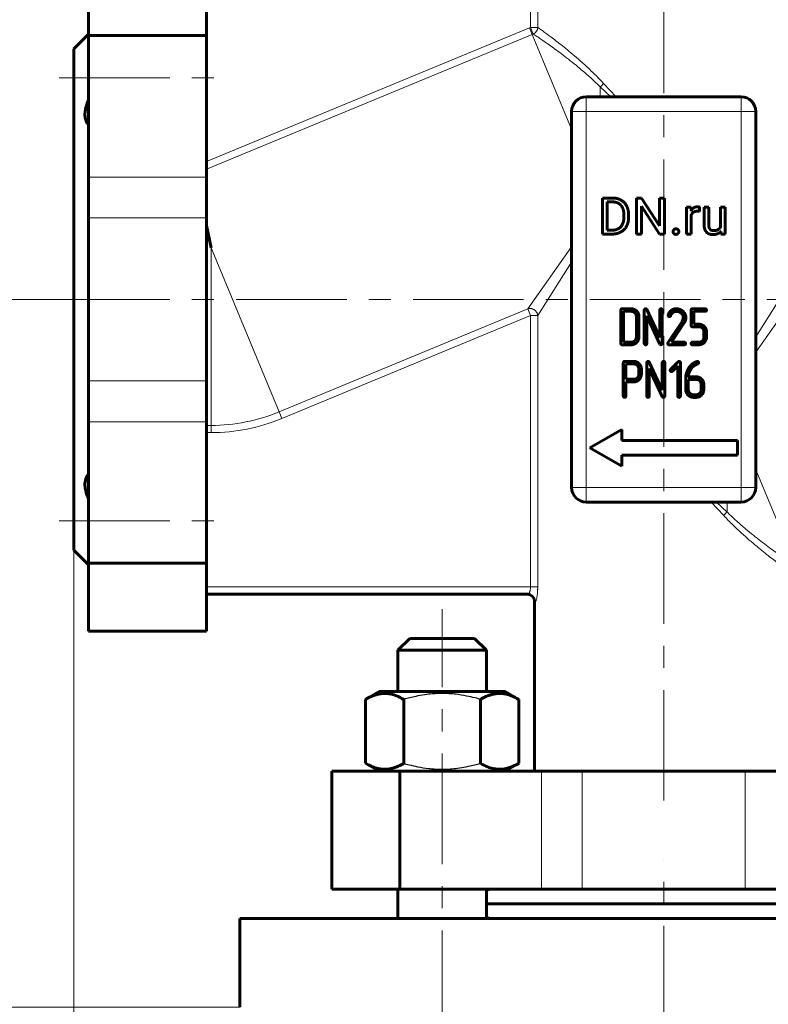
# Model space of a CAD drawing. Header units: millimetres. Extents: x 0 to 420, y 0 to 297.
# Tile 3 of 19: x 60 to 111, y 66 to 133. Entities that reach past the tile are written whole.
import ezdxf

# ---------------------------------------------------------------- set-up
doc = ezdxf.new("R2010")
doc.units = ezdxf.units.MM
for name, pattern in [('K5LT-1', [0]), ('K5LT_AXLED', [12, 7.5, -1.5, 1.5, -1.5]), ('K5LT_BASIC', [0]), ('K5LT_THIN', [0])]:
    doc.linetypes.add(name, pattern=pattern)
doc.layers.add('Системный слой', color=7, linetype='Continuous')
doc.layers.add('Системный слой (1)', color=7, linetype='Continuous', true_color=0x6c6c6c)
doc.styles.add('KDIMTEXTSTYLE', font='txt', dxfattribs={"width": 0.96, "oblique": 15, "height": 5})
doc.styles.add('KTEXTSTYLE', font='txt', dxfattribs={"width": 0.96, "height": 5})
doc.dimstyles.new('KDIMSTYLE (0.50)', dxfattribs={"dimtxt": 5, "dimasz": 1, "dimexe": 2, "dimexo": 0, "dimgap": 1, "dimtad": 1, "dimlfac": 2, "dimtxsty": 'KDIMTEXTSTYLE', "dimsah": 1, "dimcen": 0, "dimdle": 1, "dimadec": 0, "dimazin": 0, "dimtfac": 0.667, "dimtmove": 0, "dimatfit": 3, "dimfxl": 1, "dimtvp": 1, "dimtolj": 1, "dimtzin": 0, "dimarcsym": 0})

# ---------------------------------------------------------------- blocks, each defined once
blk = doc.blocks.new('U3')
at = {"layer": 'Системный слой (1)', "color": 143, "linetype": 'K5LT_BASIC', "lineweight": 60, "true_color": 0x33acca}
for p, q in [((95.032, 140.394), (95.032, 140.894)), ((95.032, 81.894), (95.032, 93.394))]:
    blk.add_line(p, q, dxfattribs=at)
blk = doc.blocks.new('U8')
at = {"layer": 'Системный слой (1)', "color": 143, "linetype": 'K5LT_BASIC', "lineweight": 60, "true_color": 0x33acca}
for p, q in [((91.818, 73.806), (91.756, 73.768)), ((91.875, 73.848), (91.818, 73.806)), ((91.927, 73.894), (91.875, 73.848))]:
    blk.add_line(p, q, dxfattribs=at)
blk = doc.blocks.new('U10')
at = {"layer": 'Системный слой (1)', "color": 143, "linetype": 'K5LT_BASIC', "lineweight": 60, "true_color": 0x33acca}
for p, q in [((91.818, 71.982), (91.756, 72.02)), ((91.874, 71.94), (91.818, 71.982)), ((91.927, 71.894), (91.874, 71.94))]:
    blk.add_line(p, q, dxfattribs=at)
blk = doc.blocks.new('U11')
at = {"layer": 'Системный слой (1)', "color": 143, "linetype": 'K5LT_BASIC', "lineweight": 60, "true_color": 0x33acca}
for p, q in [((91.756, 87.294), (91.756, 90.094)), ((91.756, 71.894), (91.756, 73.894))]:
    blk.add_line(p, q, dxfattribs=at)
blk = doc.blocks.new('U12')
at = {"layer": 'Системный слой (1)', "color": 143, "linetype": 'K5LT_BASIC', "lineweight": 60, "true_color": 0x33acca}
for p, q in [((85.756, 87.294), (85.756, 90.094)), ((85.756, 71.894), (85.756, 73.894))]:
    blk.add_line(p, q, dxfattribs=at)
blk = doc.blocks.new('D0')
at = {"layer": 'Системный слой (1)'}
for points in [[(68.282, 31.085), (68.782, 31.743), (63.782, 31.085), (68.782, 30.427)], [(138.782, 30.427), (143.782, 31.085), (138.782, 31.743), (139.282, 31.085)]]:
    blk.add_hatch(color=7, dxfattribs=at).paths.add_polyline_path(points)
at = {"layer": 'Системный слой (1)', "color": 7, "linetype": 'K5LT_THIN', "lineweight": 18, "true_color": 0xffffff}
for p, q in [((63.782, 96.894), (63.782, 29.085)), ((143.782, 96.894), (143.782, 29.085)), ((63.782, 31.085), (68.782, 31.743)), ((68.782, 31.743), (68.282, 31.085)), ((139.282, 31.085), (138.782, 31.743)), ((138.782, 31.743), (143.782, 31.085)), ((68.782, 30.427), (63.782, 31.085)), ((63.782, 31.085), (143.782, 31.085)), ((68.282, 31.085), (68.782, 30.427)), ((143.782, 31.085), (138.782, 30.427)), ((138.782, 30.427), (139.282, 31.085))]:
    blk.add_line(p, q, dxfattribs=at)
blk.add_wipeout([(98.572, 32.085), (98.572, 39.467), (108.575, 39.467), (108.575, 32.085)]).dxf.layer = 'Системный слой (1)'
at = {"layer": 'Системный слой (1)', "color": 7, "insert": (98.572, 38.673), "char_height": 5, "attachment_point": 1, "style": 'KTEXTSTYLE'}
blk.add_mtext('\\fArial|b0|c204|p34;\\H5.0;\\W1.000;\\Q15;\\fGOST Type AU|b0|i0|c204|p34;\\Q15;\\W0.960;160', dxfattribs=at)
blk = doc.blocks.new('KDIMARROW_01')
at = {"layer": 'Системный слой'}
blk.add_hatch(color=0, dxfattribs=at).paths.add_polyline_path([(0, 0), (-5, 0.658), (-4.5, 0), (-5, -0.658)])
at = {"layer": 'Системный слой', "color": 0, "linetype": 'K5LT_THIN', "lineweight": 18}
for p, q in [((-4.5, 0), (-5, 0.658)), ((-5, 0.658), (0, 0)), ((0, 0), (-5, -0.658)), ((-5, -0.658), (-4.5, 0))]:
    blk.add_line(p, q, dxfattribs=at)
at = {"layer": 'Системный слой (1)', "color": 0, "linetype": 'K5LT_THIN', "lineweight": 18}
blk.add_line((103.782, 113.894), (103.282, 113.894), dxfattribs=at)
blk = doc.blocks.new('D2')
at = {"layer": 'Системный слой (1)'}
for points in [[(57.952, 140.894), (57.294, 145.894), (56.635, 140.894), (57.294, 141.394)], [(57.294, 113.894), (57.952, 118.894), (57.294, 118.394), (56.635, 118.894)]]:
    blk.add_hatch(color=7, dxfattribs=at).paths.add_polyline_path(points)
at = {"layer": 'Системный слой (1)', "color": 7, "linetype": 'K5LT_THIN', "lineweight": 18, "true_color": 0xffffff}
for p, q in [((98.082, 145.894), (55.294, 145.894)), ((56.635, 140.894), (57.294, 145.894)), ((57.294, 145.894), (57.952, 140.894)), ((57.294, 145.894), (57.294, 113.894)), ((57.294, 141.394), (56.635, 140.894)), ((57.952, 140.894), (57.294, 141.394)), ((57.294, 113.894), (56.635, 118.894)), ((56.635, 118.894), (57.294, 118.394)), ((57.294, 118.394), (57.952, 118.894)), ((57.952, 118.894), (57.294, 113.894)), ((63.782, 113.894), (55.294, 113.894))]:
    blk.add_line(p, q, dxfattribs=at)
blk.add_wipeout([(56.294, 125.809), (48.912, 125.809), (48.912, 133.652), (56.294, 133.652)]).dxf.layer = 'Системный слой (1)'
at = {"layer": 'Системный слой (1)', "color": 7, "insert": (49.706, 125.809), "char_height": 5, "attachment_point": 1, "rotation": 90, "style": 'KTEXTSTYLE'}
blk.add_mtext('\\fArial|b0|c204|p34;\\H5.0;\\W1.000;\\Q15;\\fGOST Type AU|b0|i0|c204|p34;\\Q15;\\W0.960;64', dxfattribs=at)
blk = doc.blocks.new('D3')
at = {"layer": 'Системный слой (1)'}
for points in [[(36.275, 178.394), (35.617, 183.394), (34.958, 178.394), (35.617, 178.894)], [(35.617, 113.894), (36.275, 118.894), (35.617, 118.394), (34.958, 118.894)]]:
    blk.add_hatch(color=7, dxfattribs=at).paths.add_polyline_path(points)
at = {"layer": 'Системный слой (1)', "color": 7, "linetype": 'K5LT_THIN', "lineweight": 18, "true_color": 0xffffff}
for p, q in [((102.282, 183.394), (33.617, 183.394)), ((34.958, 178.394), (35.617, 183.394)), ((35.617, 183.394), (36.275, 178.394)), ((35.617, 183.394), (35.617, 113.894)), ((35.617, 178.894), (34.958, 178.394)), ((36.275, 178.394), (35.617, 178.894)), ((35.617, 113.894), (34.958, 118.894)), ((34.958, 118.894), (35.617, 118.394)), ((35.617, 118.394), (36.275, 118.894)), ((36.275, 118.894), (35.617, 113.894)), ((63.782, 113.894), (33.617, 113.894))]:
    blk.add_line(p, q, dxfattribs=at)
blk.add_wipeout([(34.617, 143.633), (27.235, 143.633), (27.235, 153.254), (34.617, 153.254)]).dxf.layer = 'Системный слой (1)'
at = {"layer": 'Системный слой (1)', "color": 7, "insert": (28.029, 143.633), "char_height": 5, "attachment_point": 1, "rotation": 90, "style": 'KTEXTSTYLE'}
blk.add_mtext('\\fArial|b0|c204|p34;\\H5.0;\\W1.000;\\Q15;\\fGOST Type AU|b0|i0|c204|p34;\\Q15;\\W0.960;139', dxfattribs=at)
blk = doc.blocks.new('D4')
at = {"layer": 'Системный слой (1)'}
for points in [[(57.952, 108.894), (57.294, 113.894), (56.635, 108.894), (57.294, 109.394)], [(57.294, 65.894), (57.952, 70.894), (57.294, 70.394), (56.635, 70.894)]]:
    blk.add_hatch(color=7, dxfattribs=at).paths.add_polyline_path(points)
at = {"layer": 'Системный слой (1)', "color": 7, "linetype": 'K5LT_THIN', "lineweight": 18, "true_color": 0xffffff}
for p, q in [((63.782, 113.894), (55.294, 113.894)), ((56.635, 108.894), (57.294, 113.894)), ((57.294, 113.894), (57.952, 108.894)), ((57.294, 65.894), (57.294, 113.894)), ((57.294, 109.394), (56.635, 108.894)), ((57.952, 108.894), (57.294, 109.394)), ((57.294, 65.894), (56.635, 70.894)), ((56.635, 70.894), (57.294, 70.394)), ((57.294, 70.394), (57.952, 70.894)), ((57.952, 70.894), (57.294, 65.894)), ((75.032, 65.894), (55.294, 65.894))]:
    blk.add_line(p, q, dxfattribs=at)
blk.add_wipeout([(56.294, 85.743), (48.912, 85.743), (48.912, 93.713), (56.294, 93.713)]).dxf.layer = 'Системный слой (1)'
at = {"layer": 'Системный слой (1)', "color": 7, "insert": (49.706, 85.743), "char_height": 5, "attachment_point": 1, "rotation": 90, "style": 'KTEXTSTYLE'}
blk.add_mtext('\\fArial|b0|c204|p34;\\H5.0;\\W1.000;\\Q15;\\fGOST Type AU|b0|i0|c204|p34;\\Q15;\\W0.960;96', dxfattribs=at)

msp = doc.modelspace()

# ---------------------------------------------------------------- linework, layer by layer
at = {"layer": 'Системный слой (1)', "color": 30, "linetype": 'K5LT_AXLED', "lineweight": 18, "true_color": 0xff8000}
for p, q in [((103.782, 79.894), (103.782, 144.6031)), ((66.782, 113.894), (61.782, 113.894)), ((62.782, 113.894), (144.782, 113.894)), ((62.782, 98.868), (74.782, 98.868))]:
    msp.add_line(p, q, dxfattribs=at)
at = {"layer": 'Системный слой (1)', "color": 143, "linetype": 'K5LT_BASIC', "lineweight": 60, "true_color": 0x33acca}
for p, q in [((64.782, 136.394), (64.782, 131.7913)), ((72.782, 136.394), (72.782, 131.7913)), ((64.782, 131.894), (63.782, 130.894)), ((64.782, 122.1855), (64.782, 131.7913)), ((64.782, 131.7913), (72.782, 131.7913)), ((72.782, 122.1855), (72.782, 131.7913)), ((63.782, 130.894), (63.782, 96.894)), ((109.032, 127.644), (98.532, 127.644)), ((97.532, 126.644), (97.532, 101.144)), ((110.032, 101.144), (110.032, 126.644)), ((64.782, 119.4217), (64.782, 122.1855)), ((72.782, 122.1855), (72.782, 119.4217)), ((100.326, 120.7768), (99.634, 120.7768)), ((99.634, 120.7768), (99.634, 118.3315)), ((100.326, 120.5115), (99.9582, 120.5115)), ((99.9582, 120.5115), (99.9582, 118.5952)), ((102.2733, 120.7768), (101.9491, 120.7768)), ((101.9491, 120.7768), (101.9491, 118.3315)), ((103.5094, 118.8857), (102.2733, 120.7768)), ((103.8301, 120.7768), (103.5094, 120.7768)), ((103.5094, 120.7768), (103.5094, 118.8857)), ((103.8301, 118.3315), (103.8301, 120.7768)), ((101.0834, 119.4802), (101.0834, 119.6297)), ((101.4042, 119.4802), (101.4042, 119.6264)), ((102.2733, 120.2175), (103.5043, 118.3315)), ((102.2733, 118.3315), (102.2733, 120.2175)), ((105.644, 120.1487), (105.3417, 120.1487)), ((105.3417, 120.1487), (105.3417, 118.3315)), ((105.6501, 119.9409), (105.644, 120.1487)), ((105.6524, 118.3315), (105.6524, 119.6224)), ((106.2184, 119.8699), (106.22, 120.1588)), ((106.5256, 120.1487), (106.5256, 118.9764)), ((106.8363, 120.1487), (106.5256, 120.1487)), ((106.8363, 118.973), (106.8363, 120.1487)), ((107.6441, 120.1487), (107.6441, 118.8265)), ((107.9565, 120.1487), (107.6441, 120.1487)), ((107.9565, 118.3315), (107.9565, 120.1487)), ((64.782, 108.3663), (64.782, 119.4217)), ((72.782, 108.3663), (72.782, 119.4217)), ((72.782, 118.9213), (73.0858, 117.394)), ((99.634, 118.3315), (100.2957, 118.3315)), ((99.9582, 118.5952), (100.2957, 118.5952)), ((101.9491, 118.3315), (102.2733, 118.3315)), ((103.5043, 118.3315), (103.8301, 118.3315)), ((105.3417, 118.3315), (105.6524, 118.3315)), ((107.6528, 118.5113), (107.6592, 118.3315)), ((107.6592, 118.3315), (107.9565, 118.3315)), ((100.8808, 113.1768), (100.8808, 110.9091)), ((101.5783, 113.264), (100.968, 113.264)), ((101.5782, 113.0894), (101.0554, 113.0894)), ((101.0554, 113.0894), (101.0554, 110.9966)), ((102.4683, 113.1771), (102.4683, 110.9092)), ((103.516, 111.3048), (102.6339, 113.2138)), ((103.516, 113.1771), (103.516, 111.3048)), ((103.6907, 110.9092), (103.6907, 113.1771)), ((105.6433, 113.1768), (105.6433, 112.1276)), ((106.6025, 113.264), (105.7305, 113.264)), ((105.8179, 113.0894), (106.6025, 113.0894)), ((105.8179, 112.215), (105.8179, 113.0894)), ((101.9285, 111.3454), (101.9285, 112.7406)), ((102.1032, 111.3453), (102.1032, 112.7407)), ((102.6429, 112.7805), (103.5249, 110.8725)), ((102.6429, 110.9091), (102.6429, 112.7805)), ((105.0265, 112.4068), (104.0695, 110.9579)), ((104.0905, 112.85), (104.0852, 112.8187)), ((104.3067, 110.9966), (105.1733, 112.3089)), ((105.0631, 112.4748), (105.0265, 112.4068)), ((105.0892, 112.5358), (105.0631, 112.4748)), ((105.7305, 112.0403), (106.1681, 112.0403)), ((106.1684, 112.215), (105.8179, 112.215)), ((106.5151, 111.6936), (106.5151, 111.3451)), ((106.6897, 111.345), (106.6897, 111.6937)), ((101.0554, 110.9966), (101.5782, 110.9966)), ((105.1857, 110.9966), (104.3067, 110.9966)), ((106.1681, 110.9966), (105.7305, 110.9966)), ((100.968, 110.8219), (101.5783, 110.8219)), ((103.5249, 110.8725), (103.5598, 110.8324)), ((103.5598, 110.8324), (103.6034, 110.8219)), ((104.1428, 110.8219), (105.1857, 110.8219)), ((105.7305, 110.8219), (106.1682, 110.8219)), ((101.0462, 109.6063), (101.0462, 107.3435)), ((101.7457, 109.6935), (101.1336, 109.6935)), ((102.6337, 109.6092), (102.6337, 107.3413)), ((103.6814, 107.7369), (102.7993, 109.6459)), ((103.6814, 109.6092), (103.6814, 107.7369)), ((103.856, 107.3413), (103.856, 109.6092)), ((104.7701, 109.6707), (104.2487, 109.1466)), ((104.9183, 107.341), (104.9183, 109.6096)), ((106.0695, 109.6961), (106.0329, 109.6892)), ((101.2208, 109.5189), (101.2208, 108.4764)), ((101.7436, 109.5189), (101.2208, 109.5189)), ((102.0939, 108.8216), (102.0939, 109.172)), ((102.2598, 109.2819), (102.2336, 109.3743)), ((102.2685, 109.2261), (102.2598, 109.2819)), ((102.2685, 108.8215), (102.2685, 109.2261)), ((102.8083, 107.3412), (102.8083, 109.2126)), ((102.8083, 109.2126), (103.6903, 107.3046)), ((104.3707, 109.0243), (104.7437, 109.3992)), ((104.7437, 109.3992), (104.7437, 107.3409)), ((105.95, 109.4576), (106.0236, 109.4959)), ((106.0236, 109.4959), (106.0622, 109.5133)), ((106.0622, 109.5133), (106.0954, 109.5255)), ((64.782, 105.6024), (64.782, 108.3663)), ((72.782, 108.3663), (72.782, 105.6024)), ((101.2208, 108.4764), (101.7436, 108.4764)), ((101.2208, 107.3435), (101.2208, 108.3018)), ((101.2208, 108.3018), (101.7438, 108.3018)), ((105.2795, 108.5527), (105.2795, 107.777)), ((105.9756, 108.6497), (105.4541, 108.6497)), ((105.4541, 108.4751), (105.4541, 107.7775)), ((105.9772, 108.4751), (105.4541, 108.4751)), ((106.3259, 107.7775), (106.3259, 108.1263)), ((106.5005, 107.7774), (106.5005, 108.1263)), ((103.6903, 107.3046), (103.7252, 107.2645)), ((103.7252, 107.2645), (103.7687, 107.254)), ((105.8028, 107.4287), (105.9772, 107.4287)), ((105.8028, 107.254), (105.9772, 107.254)), ((64.782, 95.9967), (64.782, 105.6024)), ((72.782, 95.9967), (72.782, 105.6024)), ((100.947, 105.074), (98.782, 103.824)), ((100.947, 104.324), (100.947, 105.074)), ((108.782, 104.324), (100.947, 104.324)), ((108.782, 103.324), (108.782, 104.324)), ((98.782, 103.824), (100.947, 102.574)), ((100.947, 103.324), (108.782, 103.324)), ((100.947, 102.574), (100.947, 103.324)), ((98.532, 100.144), (109.032, 100.144)), ((64.782, 95.894), (63.782, 96.894)), ((64.782, 95.9967), (72.782, 95.9967)), ((64.782, 95.9967), (64.782, 91.394)), ((72.782, 95.9967), (72.782, 91.394)), ((72.782, 93.894), (94.5862, 93.894)), ((64.782, 91.394), (72.782, 91.394)), ((85.7559, 90.094), (86.5559, 90.894)), ((86.5559, 90.894), (90.9559, 90.894)), ((91.7559, 90.094), (90.9559, 90.894)), ((85.7559, 90.094), (91.7559, 90.094)), ((91.7559, 87.294), (91.7559, 90.094)), ((83.5598, 86.7621), (84.4809, 87.294)), ((84.2559, 87.1641), (84.4809, 87.294)), ((93.0309, 87.294), (84.4809, 87.294)), ((93.2559, 87.1641), (93.0309, 87.294)), ((93.9521, 86.7621), (93.0309, 87.294)), ((83.5598, 82.4258), (83.5598, 86.7621)), ((86.1579, 82.4258), (86.1579, 86.7621)), ((91.354, 82.4258), (91.354, 86.7621)), ((93.9521, 82.4258), (93.9521, 86.7621)), ((84.4809, 81.894), (83.5598, 82.4258)), ((93.0309, 81.894), (93.9521, 82.4258)), ((81.282, 73.894), (81.282, 81.894)), ((81.282, 81.894), (85.8847, 81.894)), ((84.4809, 81.894), (84.2559, 82.0239)), ((95.4904, 81.894), (85.8847, 81.894)), ((85.8847, 73.894), (85.8847, 81.894)), ((93.0309, 81.894), (93.2559, 82.0239)), ((95.4904, 81.894), (98.2542, 81.894)), ((109.3097, 81.894), (98.2542, 81.894)), ((109.3097, 81.894), (112.0735, 81.894)), ((81.282, 73.894), (85.8847, 73.894)), ((95.4904, 73.894), (85.8847, 73.894)), ((98.2542, 73.894), (95.4904, 73.894)), ((109.3097, 73.894), (98.2542, 73.894)), ((112.0735, 73.894), (109.3097, 73.894)), ((115.808, 72.894), (91.7559, 72.894)), ((75.032, 71.894), (132.532, 71.894)), ((75.032, 65.894), (75.032, 71.894))]:
    msp.add_line(p, q, dxfattribs=at)
at = {"layer": 'Системный слой (1)', "color": 7, "linetype": 'K5LT_THIN', "lineweight": 18, "true_color": 0xffffff}
for p, q in [((94.7508, 132.3546), (94.7508, 133.394)), ((95.2389, 132.3546), (95.2389, 133.394)), ((72.782, 123.2551), (94.6827, 132.3266)), ((94.8695, 131.8756), (94.6827, 132.3266)), ((94.9349, 131.9025), (94.7508, 132.3546)), ((95.2389, 132.3546), (94.7508, 132.3546)), ((72.782, 122.7267), (94.8695, 131.8756)), ((94.8695, 131.8756), (97.532, 125.4478)), ((99.4781, 128.3205), (100.1933, 127.644)), ((99.4781, 128.3205), (99.4781, 127.644)), ((99.7108, 128.5531), (100.5708, 127.644)), ((98.532, 127.644), (98.532, 126.644)), ((109.032, 126.644), (109.032, 127.644)), ((98.532, 126.644), (97.532, 126.644)), ((109.032, 126.644), (98.532, 126.644)), ((98.532, 126.644), (98.532, 101.144)), ((109.032, 101.144), (109.032, 126.644)), ((110.032, 126.644), (109.032, 126.644)), ((64.782, 122.1855), (72.782, 122.1855)), ((64.782, 119.4217), (72.782, 119.4217)), ((73.0858, 117.394), (73.0858, 105.351)), ((73.0858, 117.394), (77.6944, 106.2677)), ((97.532, 117.462), (94.5639, 113.2553)), ((97.532, 116.4321), (95.2389, 112.8042)), ((112.325, 114.9837), (110.032, 111.3559)), ((113, 114.5327), (110.032, 110.326)), ((77.6944, 106.2677), (94.5639, 113.2553)), ((94.5639, 113.2553), (94.7508, 112.8042)), ((77.8812, 105.8167), (94.7508, 112.8042)), ((94.7508, 94.394), (94.7508, 112.8042)), ((95.2389, 112.8042), (94.7508, 112.8042)), ((95.2389, 94.394), (95.2389, 112.8042)), ((64.782, 108.3663), (72.782, 108.3663)), ((77.6944, 106.2677), (77.8812, 105.8167)), ((64.782, 105.6024), (72.782, 105.6024)), ((72.782, 105.351), (73.0858, 105.351)), ((73.0858, 105.351), (73.0858, 104.8628)), ((72.782, 104.8628), (73.0858, 104.8628)), ((110.032, 102.3401), (112.6944, 95.9123)), ((97.532, 101.144), (98.532, 101.144)), ((98.532, 101.144), (98.532, 100.144)), ((98.532, 101.144), (109.032, 101.144)), ((109.032, 100.144), (109.032, 101.144)), ((109.032, 101.144), (110.032, 101.144)), ((106.9931, 100.144), (107.8531, 99.2348)), ((107.3706, 100.144), (108.0858, 99.4675)), ((108.0858, 100.144), (108.0858, 99.4675)), ((72.782, 94.394), (94.7508, 94.394)), ((95.2389, 94.394), (94.7508, 94.394)), ((95.032, 93.394), (95.0832, 93.394)), ((95.4904, 73.894), (95.4904, 81.894)), ((98.2542, 73.894), (98.2542, 81.894)), ((109.3097, 73.894), (109.3097, 81.894))]:
    msp.add_line(p, q, dxfattribs=at)
for centre, radius, start, end in [((99.4781, 120.7493), 12.5312, 112.163423, 112.5), ((99.4781, 120.7493), 12.043, 112.163423, 112.5), ((73.0858, 117.394), 12.043, 270, 292.5), ((73.0858, 117.394), 12.5312, 270, 292.5)]:
    msp.add_arc(centre, radius, start, end, dxfattribs=at)
at = {"layer": 'Системный слой (1)', "color": 143, "linetype": 'K5LT_BASIC', "lineweight": 60, "true_color": 0x33acca}
for centre, radius, start, end in [((98.532, 126.644), 1, 90, 180), ((109.032, 126.644), 1, 0, 90), ((98.532, 101.144), 1, 180, 270), ((109.032, 101.144), 1, 270, 0), ((94.532, 93.394), 0.5, 0, 90)]:
    msp.add_arc(centre, radius, start, end, dxfattribs=at)
at = {"layer": 'Системный слой (1)', "color": 7, "linetype": 'K5LT_THIN', "lineweight": 18, "true_color": 0xffffff}
for centre, major_axis, ratio, start_param, end_param in [((94.7508, 132.3546), (0.279, 0.4149), 0.966187, 4.1362258, 5.2885522), ((99.4781, 128.5531), (0.3536, 0.3536), 0.3483953, 4.3771444, 5.0476335), ((108.0858, 99.2348), (-0.3536, -0.3536), 0.3483953, 4.3771444, 5.0476335), ((94.5862, 93.394), (0, 0.5), 0.9941391, 4.712389, 6.2831853)]:
    msp.add_ellipse(centre, major_axis=major_axis, ratio=ratio, start_param=start_param, end_param=end_param, dxfattribs=at)
for points, knots in [([(95.2389, 132.3546), (95.3037, 132.3085), (95.4534, 132.2017), (95.7338, 131.998), (96.0464, 131.7665), (96.3983, 131.5002), (96.8017, 131.1865), (97.2501, 130.8264), (97.7377, 130.4197), (98.2739, 129.952), (98.8144, 129.4545), (99.3023, 128.9775), (99.5886, 128.6823), (99.7108, 128.5531)], [0, 0, 0, 0, 1.4801521, 2.7868457, 3.9537385, 5.1679501, 6.4276609, 7.7132773, 9.0183436, 10.3662179, 11.8600187, 13.081858, 14, 14, 14, 14]), ([(94.9349, 131.9025), (94.9998, 131.8595), (95.1499, 131.7598), (95.4312, 131.5697), (95.7459, 131.353), (96.1003, 131.1037), (96.5068, 130.8102), (96.9579, 130.4741), (97.4478, 130.0954), (97.9903, 129.6579), (98.5429, 129.188), (99.0494, 128.7312), (99.3492, 128.4462), (99.4781, 128.3205)], [0, 0, 0, 0, 1.4680882, 2.7704052, 3.93482, 5.1473781, 6.4026457, 7.6819063, 8.9742823, 10.3076199, 11.8132369, 13.0550578, 14, 14, 14, 14]), ([(94.5639, 113.2553), (94.5975, 113.2665), (94.6491, 113.2775), (94.7219, 113.281), (94.7803, 113.2773), (94.8443, 113.2654), (94.9079, 113.2449), (94.9686, 113.2163), (95.0248, 113.181), (95.0766, 113.1387), (95.1224, 113.0905), (95.1618, 113.0371), (95.1925, 112.9822), (95.2138, 112.9297), (95.2308, 112.8714), (95.2371, 112.8303), (95.2389, 112.8042)], [0, 0, 0, 0, 1.9995425, 2.9322948, 4.0273399, 5.2085943, 6.4731174, 7.6358449, 8.8211897, 10.0362287, 11.2348729, 12.4028096, 13.6333745, 14.6708653, 15.5257575, 17, 17, 17, 17]), ([(112.325, 95.4334), (112.2696, 95.4727), (112.1453, 95.5615), (111.9132, 95.7294), (111.6488, 95.9238), (111.3358, 96.1582), (110.9696, 96.4391), (110.5509, 96.7697), (110.0907, 97.1457), (109.5931, 97.5689), (109.0532, 98.0505), (108.4693, 98.6015), (108.0617, 99.0143), (107.8531, 99.2348)], [0, 0, 0, 0, 1.2652862, 2.38137, 3.4542873, 4.5775095, 5.8061463, 7.0345249, 8.3156704, 9.6372584, 10.9643097, 12.4328187, 14, 14, 14, 14]), ([(112.629, 95.8855), (112.5733, 95.9223), (112.448, 96.0055), (112.2141, 96.1631), (111.9473, 96.3455), (111.6311, 96.5657), (111.261, 96.8295), (110.8378, 97.1398), (110.3727, 97.4923), (109.8696, 97.889), (109.3232, 98.3399), (108.806, 98.7908), (108.3859, 99.1781), (108.1667, 99.3886), (108.0858, 99.4675)], [0, 0, 0, 0, 1.3517245, 2.5447935, 3.6944886, 4.8974863, 6.2132467, 7.5261371, 8.8953526, 10.3053235, 11.7199478, 13.2837999, 14.3649996, 15, 15, 15, 15]), ([(94.5862, 93.894), (94.5936, 93.894), (94.6088, 93.9005), (94.6386, 93.9323), (94.6657, 93.9792), (94.6869, 94.0294), (94.6978, 94.0593), (94.7066, 94.0864), (94.7147, 94.1142), (94.7226, 94.1453), (94.7309, 94.1832), (94.7396, 94.2329), (94.7465, 94.29), (94.7501, 94.3459), (94.7508, 94.3796), (94.7508, 94.394)], [0, 0, 0, 0, 2.0434184, 3.824058, 6.6924844, 7.7689944, 8.5303463, 9.2507125, 9.9300928, 10.6502062, 11.4982257, 12.5557346, 13.9435823, 15.1188652, 16, 16, 16, 16]), ([(95.0832, 93.394), (95.0887, 93.394), (95.0998, 93.4019), (95.1177, 93.4349), (95.1357, 93.4841), (95.1539, 93.5491), (95.1713, 93.6266), (95.1874, 93.7141), (95.2017, 93.8083), (95.2134, 93.9044), (95.222, 93.9931), (95.2279, 94.0691), (95.2318, 94.1327), (95.2346, 94.1879), (95.2364, 94.2373), (95.2378, 94.2862), (95.2387, 94.3381), (95.2389, 94.3746), (95.2389, 94.394)], [0, 0, 0, 0, 1.8937631, 3.5676809, 5.2154008, 6.8468311, 8.4619717, 9.9548492, 11.4561562, 12.8917481, 14.0928071, 15.0536495, 15.84842, 16.5111725, 17.111905, 17.673584, 18.2979722, 19, 19, 19, 19])]:
    msp.add_open_spline(points, degree=3, knots=knots, dxfattribs=at)
at = {"layer": 'Системный слой (1)', "color": 143, "linetype": 'K5LT_BASIC', "lineweight": 60, "true_color": 0x33acca}
for points, degree, knots in [([(64.782, 125.7489), (64.7376, 125.7954), (64.6628, 125.8941), (64.5882, 126.0579), (64.5484, 126.216), (64.5315, 126.3659), (64.5311, 126.516), (64.548, 126.694), (64.5924, 126.9203), (64.6725, 127.1776), (64.7464, 127.3589), (64.782, 127.4388)], 3, [0, 0, 0, 0, 1.7066332, 3.226187, 4.4435645, 5.4649877, 6.4876561, 7.491588, 8.890137, 10.6324794, 12, 12, 12, 12]), ([(106.0823, 120.1823), (105.9345, 120.1823), (105.7212, 120.0563), (105.6512, 119.9428), (105.6501, 119.9409)], 2, [0, 0, 0, 1.4876313, 2.9752626, 3, 3, 3]), ([(105.6524, 119.6224), (105.6845, 119.699), (105.7951, 119.8161), (105.8774, 119.8497)], 2, [0, 0, 0, 0.9676076, 2, 2, 2]), ([(64.782, 100.3492), (64.7376, 100.4488), (64.6628, 100.6368), (64.5882, 100.8891), (64.5484, 101.0942), (64.5315, 101.2642), (64.5312, 101.4024), (64.544, 101.5411), (64.575, 101.6885), (64.6422, 101.8577), (64.72, 101.9715), (64.7733, 102.03), (64.782, 102.0391)], 3, [0, 0, 0, 0, 1.8488526, 3.4950359, 4.8138615, 5.9204033, 7.0282941, 7.8469036, 9.1487228, 10.7277794, 12.641073, 13, 13, 13, 13]), ([(86.1579, 86.7621), (85.9919, 86.8579), (85.7729, 86.9665), (85.486, 87.0674), (85.3153, 87.1137), (85.142, 87.1458), (84.9819, 87.1624), (84.8267, 87.1658), (84.6788, 87.1575), (84.5137, 87.1362), (84.33, 87.0966), (84.0647, 87.0136), (83.8081, 86.8999), (83.6208, 86.7974), (83.5598, 86.7621)], 3, [0, 0, 0, 0, 2.9468102, 3.8443326, 4.9685438, 5.8851956, 6.8132993, 7.7014294, 8.5331874, 9.3357753, 10.5241844, 11.6848467, 13.9150035, 15, 15, 15, 15]), ([(93.9521, 86.7621), (93.7862, 86.8579), (93.5671, 86.9665), (93.2803, 87.0674), (93.1096, 87.1137), (92.9362, 87.1458), (92.7762, 87.1624), (92.6209, 87.1658), (92.473, 87.1575), (92.3079, 87.1362), (92.1243, 87.0966), (91.8589, 87.0136), (91.6024, 86.8999), (91.415, 86.7974), (91.354, 86.7621)], 3, [0, 0, 0, 0, 2.9468102, 3.8443326, 4.9685438, 5.8851956, 6.8132993, 7.7014294, 8.5331874, 9.3357753, 10.5241844, 11.6848467, 13.9150035, 15, 15, 15, 15]), ([(83.5598, 82.4258), (83.7257, 82.33), (83.9447, 82.2215), (84.2316, 82.1206), (84.4023, 82.0742), (84.5756, 82.0422), (84.7357, 82.0256), (84.891, 82.0222), (85.0388, 82.0304), (85.204, 82.0517), (85.3876, 82.0914), (85.6529, 82.1744), (85.9095, 82.2881), (86.0969, 82.3906), (86.1579, 82.4258)], 3, [0, 0, 0, 0, 2.9468102, 3.8443326, 4.9685438, 5.8851956, 6.8132993, 7.7014294, 8.5331874, 9.3357753, 10.5241844, 11.6848467, 13.9150035, 15, 15, 15, 15]), ([(91.354, 82.4258), (91.5199, 82.33), (91.739, 82.2215), (92.0258, 82.1206), (92.1965, 82.0742), (92.3699, 82.0422), (92.5299, 82.0256), (92.6852, 82.0222), (92.8331, 82.0304), (92.9982, 82.0517), (93.1818, 82.0914), (93.4472, 82.1744), (93.7037, 82.2881), (93.8911, 82.3906), (93.9521, 82.4258)], 3, [0, 0, 0, 0, 2.9468102, 3.8443326, 4.9685438, 5.8851956, 6.8132993, 7.7014294, 8.5331874, 9.3357753, 10.5241844, 11.6848467, 13.9150035, 15, 15, 15, 15])]:
    msp.add_open_spline(points, degree=degree, knots=knots, dxfattribs=at)
for points in [[(101.4042, 119.6264), (101.4042, 119.8917), (101.2497, 120.3166), (100.9625, 120.6172), (100.5661, 120.7768), (100.326, 120.7768)], [(101.0834, 119.6297), (101.0834, 119.8397), (100.9826, 120.1671), (100.7878, 120.3939), (100.5073, 120.5115), (100.326, 120.5115)], [(105.8774, 119.8497), (105.9597, 119.8833), (106.0672, 119.8833)], [(106.0672, 119.8833), (106.1109, 119.8833), (106.1797, 119.8783), (106.2184, 119.8699)], [(106.22, 120.1588), (106.2033, 120.1671), (106.1159, 120.1823), (106.0823, 120.1823)], [(100.2957, 118.3315), (100.551, 118.3315), (100.9591, 118.491), (101.2497, 118.79), (101.4042, 119.2149), (101.4042, 119.4802)], [(100.2957, 118.5952), (100.5577, 118.5952), (100.9071, 118.8152), (101.0834, 119.2132), (101.0834, 119.4802)], [(106.5256, 118.9764), (106.5256, 118.795), (106.5684, 118.6657)], [(106.864, 118.7707), (106.8363, 118.8504), (106.8363, 118.973)], [(104.4702, 118.6296), (104.4207, 118.575), (104.4207, 118.4961)], [(104.4207, 118.4961), (104.4207, 118.4188), (104.4702, 118.3651)], [(104.6138, 118.6842), (104.5198, 118.6842), (104.4702, 118.6296)], [(104.4702, 118.3651), (104.5198, 118.3113), (104.6138, 118.3113)], [(104.7574, 118.6296), (104.7079, 118.6842), (104.6138, 118.6842)], [(104.6138, 118.3113), (104.7079, 118.3113), (104.7574, 118.3651)], [(104.807, 118.4961), (104.807, 118.575), (104.7574, 118.6296)], [(104.7574, 118.3651), (104.807, 118.4188), (104.807, 118.4961)], [(106.5684, 118.6657), (106.6112, 118.5364), (106.6902, 118.4558)], [(106.6902, 118.4558), (106.7691, 118.3752), (106.8791, 118.3365)], [(106.9396, 118.6447), (106.8917, 118.6909), (106.864, 118.7707)], [(106.8791, 118.3365), (106.9891, 118.2979), (107.1218, 118.2979)], [(107.1705, 118.5616), (107.1067, 118.5616), (106.9874, 118.5985), (106.9396, 118.6447)], [(107.1218, 118.2979), (107.3166, 118.2979), (107.4527, 118.3609)], [(107.4846, 118.638), (107.3687, 118.5616), (107.1705, 118.5616)], [(107.4527, 118.3609), (107.5731, 118.4166), (107.6528, 118.5113)], [(107.6441, 118.8265), (107.5923, 118.709), (107.4846, 118.638)], [(100.968, 113.264), (100.8808, 113.264), (100.8808, 113.1768)], [(101.8257, 112.9865), (101.7229, 113.0894), (101.5782, 113.0894)], [(101.948, 113.1114), (101.7928, 113.264), (101.5783, 113.264)], [(101.9285, 112.7406), (101.9285, 112.8836), (101.8257, 112.9865)], [(102.1032, 112.7407), (102.1032, 112.9588), (101.948, 113.1114)], [(102.4944, 113.2347), (102.4683, 113.2051), (102.4683, 113.1771)], [(102.5555, 113.2644), (102.5206, 113.2644), (102.4944, 113.2347)], [(102.5982, 113.2539), (102.5764, 113.2644), (102.5555, 113.2644)], [(102.6339, 113.2138), (102.62, 113.2434), (102.5982, 113.2539)], [(103.5422, 113.2347), (103.516, 113.2051), (103.516, 113.1771)], [(103.6034, 113.2644), (103.5684, 113.2644), (103.5422, 113.2347)], [(103.6627, 113.2417), (103.6348, 113.2644), (103.6034, 113.2644)], [(103.6907, 113.1771), (103.6907, 113.219), (103.6627, 113.2417)], [(104.3189, 113.1684), (104.1637, 113.0622), (104.0905, 112.85)], [(104.2543, 112.7909), (104.3188, 112.9527), (104.4225, 113.0198)], [(104.638, 113.264), (104.4566, 113.264), (104.3189, 113.1684)], [(104.4225, 113.0198), (104.5262, 113.0868), (104.6465, 113.0868)], [(105.0843, 113.0932), (104.8873, 113.264), (104.638, 113.264)], [(104.6465, 113.0868), (104.7336, 113.0868), (104.8191, 113.0528)], [(104.8191, 113.0528), (104.9045, 113.0188), (104.9672, 112.963)], [(104.9672, 112.963), (105.1102, 112.8409), (105.1102, 112.6648)], [(105.2901, 112.6645), (105.2901, 112.9137), (105.0843, 113.0932)], [(105.7305, 113.264), (105.6433, 113.264), (105.6433, 113.1768)], [(106.6618, 113.2361), (106.6339, 113.264), (106.6025, 113.264)], [(106.6025, 113.0894), (106.6444, 113.0894), (106.6671, 113.1174)], [(106.6897, 113.1767), (106.6897, 113.2082), (106.6618, 113.2361)], [(106.6671, 113.1174), (106.6897, 113.1453), (106.6897, 113.1767)], [(104.0852, 112.8187), (104.0852, 112.7804), (104.1122, 112.7569)], [(104.1122, 112.7569), (104.1393, 112.7335), (104.1759, 112.7335)], [(104.1759, 112.7335), (104.2055, 112.7387), (104.2247, 112.7491)], [(104.2247, 112.7491), (104.2439, 112.763), (104.2543, 112.7909)], [(105.1102, 112.6648), (105.1102, 112.5986), (105.0892, 112.5358)], [(105.1733, 112.3089), (105.2378, 112.4153), (105.2639, 112.4972)], [(105.2639, 112.4972), (105.2901, 112.5791), (105.2901, 112.6645)], [(105.6433, 112.1276), (105.6433, 112.0403), (105.7305, 112.0403)], [(106.1681, 112.0403), (106.3128, 112.0403), (106.414, 111.9393)], [(106.5363, 112.0615), (106.3828, 112.215), (106.1684, 112.215)], [(106.414, 111.9393), (106.5151, 111.8382), (106.5151, 111.6936)], [(106.6897, 111.6937), (106.6897, 111.9081), (106.5363, 112.0615)], [(100.8808, 110.9091), (100.8808, 110.8219), (100.968, 110.8219)], [(101.5782, 110.9966), (101.7194, 110.9966), (101.824, 111.096)], [(101.5783, 110.8219), (101.7963, 110.8219), (101.9497, 110.9763)], [(101.824, 111.096), (101.9285, 111.1954), (101.9285, 111.3454)], [(101.9497, 110.9763), (102.1032, 111.1307), (102.1032, 111.3453)], [(102.4683, 110.9092), (102.4683, 110.8638), (102.4945, 110.8429)], [(102.6185, 110.8429), (102.6429, 110.8673), (102.6429, 110.9091)], [(103.6645, 110.8446), (103.6907, 110.8865), (103.6907, 110.9092)], [(104.0695, 110.9579), (104.0573, 110.9405), (104.0573, 110.9161)], [(104.0573, 110.9161), (104.0573, 110.8795), (104.0817, 110.8498)], [(105.245, 110.9686), (105.2171, 110.9966), (105.1857, 110.9966)], [(105.2729, 110.9093), (105.2729, 110.9407), (105.245, 110.9686)], [(105.2503, 110.8499), (105.2729, 110.8778), (105.2729, 110.9093)], [(105.6651, 110.9625), (105.6433, 110.9285), (105.6433, 110.9093)], [(105.6433, 110.9093), (105.6433, 110.8743), (105.666, 110.8464)], [(105.7305, 110.9966), (105.6869, 110.9966), (105.6651, 110.9625)], [(106.414, 111.0976), (106.3128, 110.9966), (106.1681, 110.9966)], [(106.1682, 110.8219), (106.3828, 110.8219), (106.5362, 110.9762)], [(106.5151, 111.3451), (106.5151, 111.1987), (106.414, 111.0976)], [(106.5362, 110.9762), (106.6897, 111.1305), (106.6897, 111.345)], [(102.4945, 110.8429), (102.5399, 110.8219), (102.5556, 110.8219)], [(102.5556, 110.8219), (102.594, 110.8219), (102.6185, 110.8429)], [(103.6034, 110.8219), (103.6365, 110.8219), (103.6645, 110.8446)], [(104.0817, 110.8498), (104.1114, 110.8219), (104.1428, 110.8219)], [(105.1857, 110.8219), (105.2276, 110.8219), (105.2503, 110.8499)], [(105.666, 110.8464), (105.6904, 110.8219), (105.7305, 110.8219)], [(101.1336, 109.6935), (101.0462, 109.6935), (101.0462, 109.6063)], [(102.1181, 109.5418), (101.9608, 109.6935), (101.7457, 109.6935)], [(102.6598, 109.6668), (102.6337, 109.6371), (102.6337, 109.6092)], [(102.7208, 109.6965), (102.686, 109.6965), (102.6598, 109.6668)], [(102.7635, 109.686), (102.7417, 109.6965), (102.7208, 109.6965)], [(102.7993, 109.6459), (102.7853, 109.6755), (102.7635, 109.686)], [(103.7076, 109.6668), (103.6814, 109.6371), (103.6814, 109.6092)], [(103.7687, 109.6965), (103.7338, 109.6965), (103.7076, 109.6668)], [(103.8281, 109.6738), (103.8002, 109.6965), (103.7687, 109.6965)], [(103.856, 109.6092), (103.856, 109.6511), (103.8281, 109.6738)], [(104.8294, 109.6951), (104.7945, 109.6951), (104.7701, 109.6707)], [(104.8913, 109.6716), (104.8643, 109.6951), (104.8294, 109.6951)], [(104.9183, 109.6096), (104.9183, 109.648), (104.8913, 109.6716)], [(106.0329, 109.6892), (105.6702, 109.5462), (105.4661, 109.2185)], [(106.128, 109.6683), (106.1044, 109.6961), (106.0695, 109.6961)], [(106.0954, 109.5255), (106.1287, 109.5447), (106.1401, 109.5629)], [(106.1515, 109.6056), (106.1515, 109.6404), (106.128, 109.6683)], [(106.1401, 109.5629), (106.1515, 109.5812), (106.1515, 109.6056)], [(101.9911, 109.416), (101.8883, 109.5189), (101.7436, 109.5189)], [(102.0939, 109.172), (102.0939, 109.3132), (101.9911, 109.416)], [(102.2336, 109.3743), (102.1951, 109.4685), (102.1181, 109.5418)], [(104.2487, 109.1466), (104.2225, 109.1012), (104.2225, 109.0872)], [(104.2225, 109.0872), (104.2225, 109.0505), (104.2486, 109.0243)], [(104.2486, 109.0243), (104.2748, 108.9981), (104.3114, 108.9981)], [(104.3114, 108.9981), (104.3445, 108.9981), (104.3707, 109.0243)], [(105.4661, 109.2185), (105.2795, 108.9152), (105.2795, 108.5527)], [(105.4541, 108.6497), (105.4541, 108.7629), (105.5014, 108.8926)], [(105.5014, 108.8926), (105.5487, 109.0223), (105.6118, 109.1268)], [(105.6118, 109.1268), (105.7135, 109.28), (105.8203, 109.3653)], [(105.8203, 109.3653), (105.8817, 109.4176), (105.95, 109.4576)], [(101.7436, 108.4764), (101.8848, 108.4764), (101.9893, 108.5758)], [(101.7438, 108.3018), (101.9635, 108.3018), (102.116, 108.4544)], [(101.9893, 108.5758), (102.0939, 108.6751), (102.0939, 108.8216)], [(102.116, 108.4544), (102.2685, 108.607), (102.2685, 108.8215)], [(106.3483, 108.4979), (106.1961, 108.6497), (105.9756, 108.6497)], [(106.2257, 108.3731), (106.1254, 108.4751), (105.9772, 108.4751)], [(106.3259, 108.1263), (106.3259, 108.271), (106.2257, 108.3731)], [(106.5005, 108.1263), (106.5005, 108.3461), (106.3483, 108.4979)], [(105.2795, 107.777), (105.2795, 107.5573), (105.4408, 107.4057)], [(105.4541, 107.7775), (105.4541, 107.6362), (105.5596, 107.5324)], [(106.2248, 107.5298), (106.3259, 107.631), (106.3259, 107.7775)], [(106.3479, 107.4067), (106.5005, 107.5593), (106.5005, 107.7774)], [(101.0462, 107.3435), (101.0462, 107.2982), (101.0724, 107.2773)], [(101.0724, 107.2773), (101.1178, 107.2563), (101.1335, 107.2563)], [(101.1335, 107.2563), (101.1719, 107.2563), (101.1963, 107.2773)], [(101.1963, 107.2773), (101.2208, 107.3017), (101.2208, 107.3435)], [(102.6337, 107.3413), (102.6337, 107.2959), (102.6599, 107.275)], [(102.6599, 107.275), (102.7053, 107.254), (102.721, 107.254)], [(102.721, 107.254), (102.7594, 107.254), (102.7838, 107.275)], [(102.7838, 107.275), (102.8083, 107.2994), (102.8083, 107.3412)], [(103.7687, 107.254), (103.8019, 107.254), (103.8298, 107.2767)], [(103.8298, 107.2767), (103.856, 107.3186), (103.856, 107.3413)], [(104.7437, 107.3409), (104.7437, 107.2956), (104.7699, 107.2746)], [(104.7699, 107.2746), (104.8153, 107.2537), (104.831, 107.2537)], [(104.831, 107.2537), (104.8695, 107.2537), (104.8939, 107.2746)], [(104.8939, 107.2746), (104.9183, 107.2991), (104.9183, 107.341)], [(105.4408, 107.4057), (105.6022, 107.254), (105.8028, 107.254)], [(105.5596, 107.5324), (105.6651, 107.4287), (105.8028, 107.4287)], [(105.9772, 107.4287), (106.1237, 107.4287), (106.2248, 107.5298)], [(105.9772, 107.254), (106.1953, 107.254), (106.3479, 107.4067)]]:
    msp.add_open_spline(points, degree=2, dxfattribs=at)
at = {"layer": 'Системный слой (1)', "color": 7, "linetype": 'K5LT-1'}
for points in [[(91.354, 86.7621), (91.233, 86.7971), (90.9236, 86.8817), (90.3615, 87.0115), (89.7958, 87.1023), (89.3591, 87.1425), (89.116, 87.1565), (88.9585, 87.1619), (88.8265, 87.164), (88.6844, 87.1643), (88.5062, 87.1611), (88.2923, 87.1513), (87.985, 87.129), (87.54, 87.077), (87.0331, 86.9847), (86.5581, 86.8733), (86.2908, 86.8005), (86.1579, 86.7621)], [(86.1579, 82.4258), (86.2789, 82.3909), (86.5883, 82.3062), (87.1504, 82.1765), (87.7161, 82.0857), (88.1528, 82.0455), (88.3959, 82.0315), (88.5533, 82.0261), (88.6854, 82.024), (88.8275, 82.0236), (89.0057, 82.0269), (89.2196, 82.0367), (89.5268, 82.059), (89.9718, 82.1109), (90.4788, 82.2032), (90.9538, 82.3147), (91.221, 82.3874), (91.354, 82.4258)]]:
    msp.add_open_spline(points, degree=3, knots=[0, 0, 0, 0, 3.1522963, 8.0240269, 14.4303577, 17.4742998, 18.9962709, 20.5182419, 21.4098548, 22.3014677, 24.0846935, 25.8679193, 27.6511451, 31.7925039, 37.0725247, 40.5362624, 44, 44, 44, 44], dxfattribs=at)

# ---------------------------------------------------------------- block references
at = {"layer": 'Системный слой (1)'}
for name in ['U3', 'U12', 'U11', 'U8', 'U10']:
    msp.add_blockref(name, (0, 0), dxfattribs=at)

# ---------------------------------------------------------------- next in the draw order: dimensions: what is measured, and where the dimension line sits
at = {"layer": 'Системный слой (1)', "color": 7}
dim = msp.add_linear_dim(base=(57.2936, 145.894), p1=(63.782, 113.894), p2=(98.082, 145.894), angle=90, dimstyle='KDIMSTYLE (0.50)', override={"dimexo": 0, "dimpost": '\\fGOST Type AU|b0|c204|p34;\\H5.0;\\W0.960;\\Q15;<>', "dimblk1": 'KDIMARROW_01', "dimblk2": 'KDIMARROW_01', "dimse1": 0, "dimse2": 0, "dimclrt": 7, "dimtol": 1, "dimtp": 0, "dimtm": 0, "dimtdec": 5, "dimtolj": 1}, dxfattribs=at)
dim.commit()
dim.dimension.update_dxf_attribs({"geometry": 'D2', "text_midpoint": (57.2936, 129.894), "dimtype": 160})
dim = msp.add_linear_dim(base=(63.782, 31.0851), p1=(143.782, 96.894), p2=(63.782, 96.894), dimstyle='KDIMSTYLE (0.50)', override={"dimexo": 0, "dimpost": '\\fGOST Type AU|b0|c204|p34;\\H5.0;\\W0.960;\\Q15;<>', "dimblk1": 'KDIMARROW_01', "dimblk2": 'KDIMARROW_01', "dimse1": 0, "dimse2": 0, "dimclrt": 7, "dimtol": 1, "dimtp": 0, "dimtm": 0, "dimtdec": 5, "dimtolj": 1}, dxfattribs=at)
dim.commit()
dim.dimension.update_dxf_attribs({"geometry": 'D0', "text_midpoint": (103.782, 31.0851), "dimtype": 160})

# ---------------------------------------------------------------- next in the draw order: linework, layer by layer
at = {"layer": 'Системный слой (1)', "color": 30, "linetype": 'K5LT_AXLED', "lineweight": 18, "true_color": 0xff8000}
for p, q in [((88.7559, 63.594), (88.7559, 92.894)), ((103.782, 63.894), (103.782, 75.894))]:
    msp.add_line(p, q, dxfattribs=at)

# ---------------------------------------------------------------- next in the draw order: dimensions: what is measured, and where the dimension line sits
at = {"layer": 'Системный слой (1)', "color": 7}
dim = msp.add_linear_dim(base=(35.6166, 183.394), p1=(63.782, 113.894), p2=(102.282, 183.394), angle=90, dimstyle='KDIMSTYLE (0.50)', override={"dimexo": 0, "dimpost": '\\fGOST Type AU|b0|c204|p34;\\H5.0;\\W0.960;\\Q15;<>', "dimblk1": 'KDIMARROW_01', "dimblk2": 'KDIMARROW_01', "dimse1": 0, "dimse2": 0, "dimclrt": 7, "dimtol": 1, "dimtp": 0, "dimtm": 0, "dimtdec": 5, "dimtolj": 1}, dxfattribs=at)
dim.commit()
dim.dimension.update_dxf_attribs({"geometry": 'D3', "text_midpoint": (35.6166, 148.644), "dimtype": 160})

# ---------------------------------------------------------------- next in the draw order: linework, layer by layer
at = {"layer": 'Системный слой (1)', "color": 30, "linetype": 'K5LT_AXLED', "lineweight": 18, "true_color": 0xff8000}
msp.add_line((62.782, 128.92), (74.782, 128.92), dxfattribs=at)

# ---------------------------------------------------------------- next in the draw order: dimensions: what is measured, and where the dimension line sits
at = {"layer": 'Системный слой (1)', "color": 7}
dim = msp.add_linear_dim(base=(57.2936, 65.894), p1=(63.782, 113.894), p2=(75.032, 65.894), angle=90, dimstyle='KDIMSTYLE (0.50)', override={"dimexo": 0, "dimpost": '\\fGOST Type AU|b0|c204|p34;\\H5.0;\\W0.960;\\Q15;<>', "dimblk1": 'KDIMARROW_01', "dimblk2": 'KDIMARROW_01', "dimse1": 0, "dimse2": 0, "dimclrt": 7, "dimtol": 1, "dimtp": 0, "dimtm": 0, "dimtdec": 5, "dimtolj": 1}, dxfattribs=at)
dim.commit()
dim.dimension.update_dxf_attribs({"geometry": 'D4', "text_midpoint": (57.2936, 89.894), "dimtype": 160})

doc.saveas('drawing.dxf')
